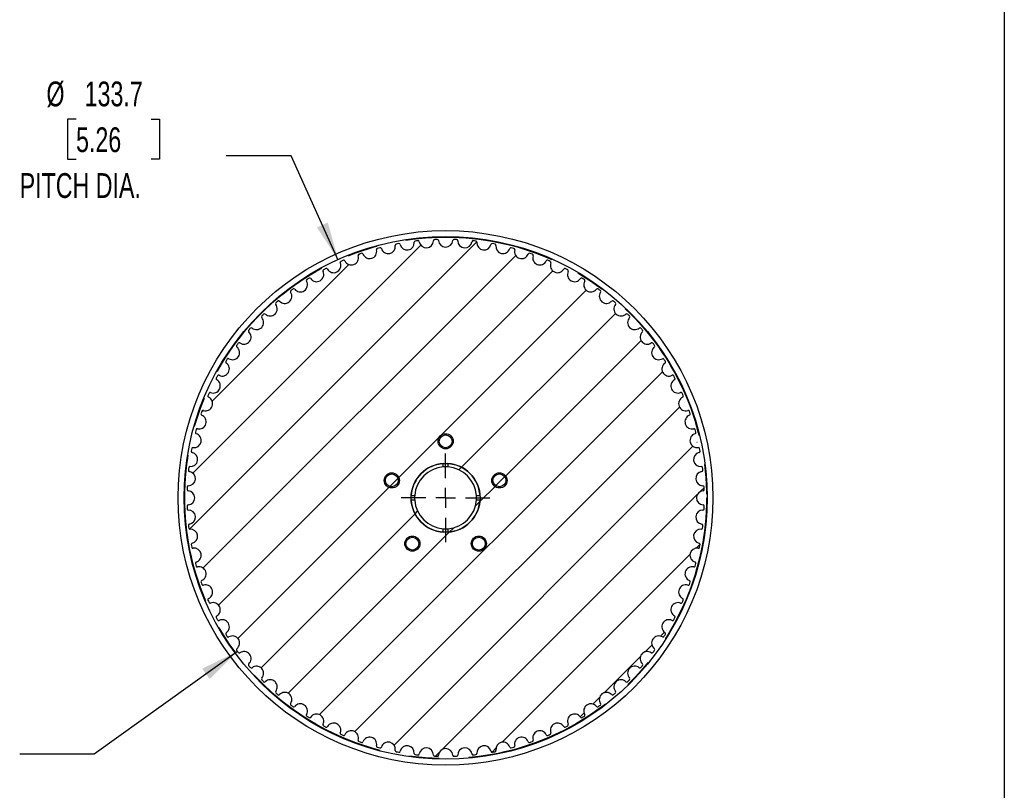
# Model space of a CAD drawing. Header units: millimetres. Extents: x 19 to 820, y 19 to 629.
# Tile 4 of 5: x 567 to 819, y 234 to 431. Entities that reach past the tile are written whole.
import ezdxf

# ---------------------------------------------------------------- set-up
doc = ezdxf.new("R2010")
doc.units = ezdxf.units.MM
doc.header["$LTSCALE"] = 3
doc.linetypes.add('CENTERX2', pattern=[20.32, 12.7, -2.54, 2.54, -2.54])
doc.layers.add('CENTER', color=40, linetype='CENTERX2')
doc.layers.add('HATCH', color=6, linetype='Continuous')
doc.layers.add('DIMENSIONS', color=140, linetype='Continuous', lineweight=25)
doc.layers.add('TEXT', color=140, linetype='Continuous', lineweight=25)
doc.styles.add('SLDTEXTSTYLE0', font='TXT', dxfattribs={"width": 0.7})
doc.dimstyles.new('SLDDIMSTYLE0', dxfattribs={"dimtxt": 6.474023, "dimasz": 9.906, "dimexe": 0, "dimexo": 0.0625, "dimgap": 1.618506, "dimtad": 0, "dimtih": 1, "dimtoh": 1, "dimrnd": 1e-09, "dimzin": 12, "dimdsep": 46, "dimtxsty": 'SLDTEXTSTYLE0', "dimsah": 1, "dimcen": 0, "dimadec": 0, "dimazin": 3, "dimtfac": 1, "dimtofl": 0, "dimtmove": 0, "dimatfit": 3, "dimfxl": 0, "dimfrac": 2, "dimtolj": 1, "dimtzin": 12, "dimarcsym": 0})
doc.dimstyles.new('SLDDIMSTYLE6', dxfattribs={"dimtxt": 0.18, "dimasz": 9.906, "dimexe": 0, "dimexo": 0.0625, "dimgap": 0, "dimtad": 0, "dimtih": 1, "dimtoh": 1, "dimdec": 0, "dimrnd": 1e-09, "dimzin": 0, "dimdsep": 46, "dimtxsty": 'Standard', "dimsah": 1, "dimcen": 0.09, "dimadec": 0, "dimazin": 0, "dimtfac": 9.906, "dimtdec": 0, "dimtofl": 0, "dimtmove": 0, "dimatfit": 3, "dimfxl": 0, "dimfrac": 2, "dimtolj": 1, "dimtzin": 0, "dimarcsym": 0})

# ---------------------------------------------------------------- blocks, each defined once
blk = doc.blocks.new('_D')
at = {"layer": 'DIMENSIONS'}
for p, q in [((581.35, 405.66), (579.18, 405.66)), ((579.18, 405.66), (579.18, 395.37)), ((600.59, 405.66), (602.76, 405.66)), ((602.76, 405.66), (602.76, 395.37)), ((636.46, 396.26), (619.79, 396.26)), ((648.53, 369.51), (636.46, 396.26)), ((579.18, 395.37), (581.35, 395.37)), ((602.76, 395.37), (600.59, 395.37))]:
    blk.add_line(p, q, dxfattribs=at)
blk.add_solid([(648.53, 369.51), (645.84, 379.17), (643.07, 377.91)], dxfattribs=at)
at = {"layer": 'DIMENSIONS', "char_height": 6.35, "attachment_point": 1, "style": 'SLDTEXTSTYLE0'}
for s, insert in [('%%c', (573.77, 415.29)), ('133.7', (583.55, 415.29)), ('5.26', (581.35, 403.55)), ('PITCH DIA.', (566.91, 391.81))]:
    blk.add_mtext(s, dxfattribs=dict(at, insert=insert))
blk = doc.blocks.new('SW_CENTERMARKSYMBOL_1')
at = {"layer": 'CENTER', "color": 0}
for p, q in [((0, 5.08), (0, 11.37)), ((0, 0), (0, 2.54)), ((-5.08, 0), (-11.37, 0)), ((0, 0), (-2.54, 0)), ((0, 0), (0, -2.54)), ((0, 0), (2.54, 0)), ((5.08, 0), (11.37, 0)), ((0, -5.08), (0, -11.37))]:
    blk.add_line(p, q, dxfattribs=at)

msp = doc.modelspace()

# ---------------------------------------------------------------- hatches: boundary and pattern name
at = {"layer": 'HATCH'}
h = msp.add_hatch(dxfattribs=at)
h.set_pattern_fill('ANSI31', color=256, scale=3, style=0)
edge = h.paths.add_edge_path(flags=0)
edge.add_arc((676.022, 308.585), 66.275, 87.55203, 88.16226)
edge.add_arc((678.138, 374.526), 0.3, 88.16226, 176.37784)
edge.add_arc((676.022, 374.66), 1.82, 183.62216, 356.37784, ccw=False)
edge.add_arc((673.906, 374.526), 0.3, 3.62216, 91.83774)
edge.add_arc((676.022, 308.585), 66.275, 91.83774, 92.44797)
edge.add_arc((673.204, 374.499), 0.3, 92.44797, 180.66356)
edge.add_arc((671.084, 374.475), 1.82, -172.09213, 0.66356, ccw=False)
edge.add_arc((668.984, 374.183), 0.3, 7.90787, 96.12346)
edge.add_arc((676.022, 308.585), 66.275, 96.12346, 96.73368)
edge.add_arc((668.286, 374.105), 0.3, 96.73368, 184.94927)
edge.add_arc((666.174, 373.922), 1.82, -167.80641, 4.94927, ccw=False)
edge.add_arc((664.102, 373.474), 0.3, 12.19359, 100.40917)
edge.add_arc((676.022, 308.585), 66.275, 100.40917, 101.0194)
edge.add_arc((663.411, 373.343), 0.3, 101.0194, 189.23498)
edge.add_arc((661.319, 373.003), 1.82, -163.5207, 9.23498, ccw=False)
edge.add_arc((659.286, 372.402), 0.3, 16.4793, 104.69489)
edge.add_arc((676.022, 308.585), 66.275, 104.69489, 105.30511)
edge.add_arc((658.607, 372.22), 0.3, 105.30511, 193.5207)
edge.add_arc((656.546, 371.724), 1.82, -159.23498, 13.5207, ccw=False)
edge.add_arc((654.564, 370.973), 0.3, 20.76502, 108.9806)
edge.add_arc((676.022, 308.585), 66.275, 108.9806, 109.59083)
edge.add_arc((653.9, 370.74), 0.3, 109.59083, 197.80641)
edge.add_arc((651.882, 370.092), 1.82, -154.94927, 17.80641, ccw=False)
edge.add_arc((649.961, 369.195), 0.3, 25.05073, 113.26632)
edge.add_arc((676.022, 308.585), 66.275, 113.26632, 113.87654)
edge.add_arc((649.317, 368.914), 0.3, 113.87654, 202.09213)
edge.add_arc((647.353, 368.116), 1.82, -150.66356, 22.09213, ccw=False)
edge.add_arc((645.505, 367.078), 0.3, 29.33644, 117.55203)
edge.add_arc((676.022, 308.585), 66.275, 117.55203, 118.16226)
edge.add_arc((644.884, 366.749), 0.3, 118.16226, 206.37784)
edge.add_arc((642.984, 365.807), 1.82, -146.37784, 26.37784, ccw=False)
edge.add_arc((641.219, 364.633), 0.3, 33.62216, 121.83774)
edge.add_arc((676.022, 308.585), 66.275, 121.83774, 122.44797)
edge.add_arc((640.624, 364.26), 0.3, 122.44797, 210.66356)
edge.add_arc((638.8, 363.178), 1.82, -142.09213, 30.66356, ccw=False)
edge.add_arc((637.128, 361.876), 0.3, 37.90787, 126.12346)
edge.add_arc((676.022, 308.585), 66.275, 126.12346, 126.73368)
edge.add_arc((636.562, 361.459), 0.3, 126.73368, 214.94927)
edge.add_arc((634.825, 360.244), 1.82, -137.80641, 34.94927, ccw=False)
edge.add_arc((633.254, 358.82), 0.3, 42.19359, 130.40917)
edge.add_arc((676.022, 308.585), 66.275, 130.40917, 131.0194)
edge.add_arc((632.721, 358.362), 0.3, 131.0194, 219.23498)
edge.add_arc((631.079, 357.021), 1.82, -133.5207, 39.23498, ccw=False)
edge.add_arc((629.62, 355.484), 0.3, 46.4793, 134.69489)
edge.add_arc((676.022, 308.585), 66.275, 134.69489, 135.30511)
edge.add_arc((629.123, 354.987), 0.3, 135.30511, 223.5207)
edge.add_arc((627.585, 353.527), 1.82, -129.23498, 43.5207, ccw=False)
edge.add_arc((626.245, 351.885), 0.3, 50.76502, 138.9806)
edge.add_arc((676.022, 308.585), 66.275, 138.9806, 139.59083)
edge.add_arc((625.786, 351.352), 0.3, 139.59083, 227.80641)
edge.add_arc((624.362, 349.782), 1.82, -124.94927, 47.80641, ccw=False)
edge.add_arc((623.148, 348.044), 0.3, 55.05073, 143.26632)
edge.add_arc((676.022, 308.585), 66.275, 143.26632, 143.87654)
edge.add_arc((622.731, 347.479), 0.3, 143.87654, 232.09213)
edge.add_arc((621.428, 345.806), 1.82, -120.66356, 52.09213, ccw=False)
edge.add_arc((620.347, 343.982), 0.3, 59.33644, 147.55203)
edge.add_arc((676.022, 308.585), 66.275, 147.55203, 148.16226)
edge.add_arc((619.973, 343.388), 0.3, 148.16226, 236.37784)
edge.add_arc((618.799, 341.622), 1.82, -116.37784, 56.37784, ccw=False)
edge.add_arc((617.857, 339.723), 0.3, 63.62216, 151.83774)
edge.add_arc((676.022, 308.585), 66.275, 151.83774, 152.44797)
edge.add_arc((617.529, 339.102), 0.3, 152.44797, 240.66356)
edge.add_arc((616.49, 337.254), 1.82, -112.09213, 60.66356, ccw=False)
edge.add_arc((615.693, 335.289), 0.3, 67.90787, 156.12346)
edge.add_arc((676.022, 308.585), 66.275, 156.12346, 156.73368)
edge.add_arc((615.412, 334.645), 0.3, 156.73368, 244.94927)
edge.add_arc((614.514, 332.725), 1.82, -107.80641, 64.94927, ccw=False)
edge.add_arc((613.866, 330.706), 0.3, 72.19359, 160.40917)
edge.add_arc((676.022, 308.585), 66.275, 160.40917, 161.0194)
edge.add_arc((613.634, 330.043), 0.3, 161.0194, 249.23498)
edge.add_arc((612.882, 328.061), 1.82, -103.5207, 69.23498, ccw=False)
edge.add_arc((612.387, 325.999), 0.3, 76.4793, 164.69489)
edge.add_arc((676.022, 308.585), 66.275, 164.69489, 165.30511)
edge.add_arc((612.205, 325.321), 0.3, 165.30511, 253.5207)
edge.add_arc((611.603, 323.288), 1.82, -99.23498, 73.5207, ccw=False)
edge.add_arc((611.263, 321.195), 0.3, 80.76502, 168.9806)
edge.add_arc((676.022, 308.585), 66.275, 168.9806, 169.59083)
edge.add_arc((611.133, 320.505), 0.3, 169.59083, 257.80641)
edge.add_arc((610.685, 318.433), 1.82, -94.94927, 77.80641, ccw=False)
edge.add_arc((610.502, 316.321), 0.3, 85.05073, 173.26632)
edge.add_arc((676.022, 308.585), 66.275, 173.26632, 173.87654)
edge.add_arc((610.423, 315.622), 0.3, 173.87654, 262.09213)
edge.add_arc((610.132, 313.522), 1.82, -90.66356, 82.09213, ccw=False)
edge.add_arc((610.107, 311.403), 0.3, 89.33644, 177.55203)
edge.add_arc((676.022, 308.585), 66.275, 177.55203, 178.16226)
edge.add_arc((610.081, 310.7), 0.3, 178.16226, 266.37784)
edge.add_arc((609.947, 308.585), 1.82, -86.37784, 86.37784, ccw=False)
edge.add_arc((610.081, 306.469), 0.3, 93.62216, 181.83774)
edge.add_arc((676.022, 308.585), 66.275, 181.83774, 182.44797)
edge.add_arc((610.107, 305.767), 0.3, 182.44797, 270.66356)
edge.add_arc((610.132, 303.647), 1.82, -82.09213, 90.66356, ccw=False)
edge.add_arc((610.423, 301.547), 0.3, 97.90787, 186.12346)
edge.add_arc((676.022, 308.585), 66.275, 186.12346, 186.73368)
edge.add_arc((610.502, 300.849), 0.3, 186.73368, 274.94927)
edge.add_arc((610.685, 298.737), 1.82, -77.80641, 94.94927, ccw=False)
edge.add_arc((611.133, 296.665), 0.3, 102.19359, 190.40917)
edge.add_arc((676.022, 308.585), 66.275, 190.40917, 191.0194)
edge.add_arc((611.263, 295.974), 0.3, 191.0194, 279.23498)
edge.add_arc((611.603, 293.882), 1.82, -73.5207, 99.23498, ccw=False)
edge.add_arc((612.205, 291.849), 0.3, 106.4793, 194.69489)
edge.add_arc((676.022, 308.585), 66.275, 194.69489, 195.30511)
edge.add_arc((612.387, 291.17), 0.3, 195.30511, 283.5207)
edge.add_arc((612.882, 289.109), 1.82, -69.23498, 103.5207, ccw=False)
edge.add_arc((613.634, 287.126), 0.3, 110.76502, 198.9806)
edge.add_arc((676.022, 308.585), 66.275, 198.9806, 199.59083)
edge.add_arc((613.866, 286.463), 0.3, 199.59083, 287.80641)
edge.add_arc((614.514, 284.445), 1.82, -64.94927, 107.80641, ccw=False)
edge.add_arc((615.412, 282.524), 0.3, 115.05073, 203.26632)
edge.add_arc((676.022, 308.585), 66.275, 203.26632, 203.87654)
edge.add_arc((615.693, 281.88), 0.3, 203.87654, 292.09213)
edge.add_arc((616.49, 279.916), 1.82, -60.66356, 112.09213, ccw=False)
edge.add_arc((617.529, 278.068), 0.3, 119.33644, 207.55203)
edge.add_arc((676.022, 308.585), 66.275, 207.55203, 208.16226)
edge.add_arc((617.857, 277.446), 0.3, 208.16226, 296.37784)
edge.add_arc((618.799, 275.547), 1.82, -56.37784, 116.37784, ccw=False)
edge.add_arc((619.973, 273.782), 0.3, 123.62216, 211.83774)
edge.add_arc((676.022, 308.585), 66.275, 211.83774, 212.44797)
edge.add_arc((620.347, 273.187), 0.3, 212.44797, 300.66356)
edge.add_arc((621.428, 271.363), 1.82, -52.09213, 120.66356, ccw=False)
edge.add_arc((622.731, 269.691), 0.3, 127.90787, 216.12346)
edge.add_arc((676.022, 308.585), 66.275, 216.12346, 216.73368)
edge.add_arc((623.148, 269.125), 0.3, 216.73368, 304.94927)
edge.add_arc((624.362, 267.388), 1.82, -47.80641, 124.94927, ccw=False)
edge.add_arc((625.786, 265.817), 0.3, 132.19359, 220.40917)
edge.add_arc((676.022, 308.585), 66.275, 220.40917, 221.0194)
edge.add_arc((626.245, 265.284), 0.3, 221.0194, 309.23498)
edge.add_arc((627.585, 263.642), 1.82, -43.5207, 129.23498, ccw=False)
edge.add_arc((629.123, 262.182), 0.3, 136.4793, 224.69489)
edge.add_arc((676.022, 308.585), 66.275, 224.69489, 225.30511)
edge.add_arc((629.62, 261.686), 0.3, 225.30511, 313.5207)
edge.add_arc((631.079, 260.148), 1.82, -39.23498, 133.5207, ccw=False)
edge.add_arc((632.721, 258.807), 0.3, 140.76502, 228.9806)
edge.add_arc((676.022, 308.585), 66.275, 228.9806, 229.59083)
edge.add_arc((633.254, 258.349), 0.3, 229.59083, 317.80641)
edge.add_arc((634.825, 256.925), 1.82, -34.94927, 137.80641, ccw=False)
edge.add_arc((636.562, 255.711), 0.3, 145.05073, 233.26632)
edge.add_arc((676.022, 308.585), 66.275, 233.26632, 233.87654)
edge.add_arc((637.128, 255.293), 0.3, 233.87654, 322.09213)
edge.add_arc((638.8, 253.991), 1.82, -30.66356, 142.09213, ccw=False)
edge.add_arc((640.624, 252.91), 0.3, 149.33644, 237.55203)
edge.add_arc((676.022, 308.585), 66.275, 237.55203, 238.16226)
edge.add_arc((641.219, 252.536), 0.3, 238.16226, 326.37784)
edge.add_arc((642.984, 251.362), 1.82, -26.37784, 146.37784, ccw=False)
edge.add_arc((644.884, 250.42), 0.3, 153.62216, 241.83774)
edge.add_arc((676.022, 308.585), 66.275, 241.83774, 242.44797)
edge.add_arc((645.505, 250.092), 0.3, 242.44797, 330.66356)
edge.add_arc((647.353, 249.053), 1.82, -22.09213, 150.66356, ccw=False)
edge.add_arc((649.317, 248.256), 0.3, 157.90787, 246.12346)
edge.add_arc((676.022, 308.585), 66.275, 246.12346, 246.73368)
edge.add_arc((649.961, 247.975), 0.3, 246.73368, 334.94927)
edge.add_arc((651.882, 247.077), 1.82, -17.80641, 154.94927, ccw=False)
edge.add_arc((653.9, 246.429), 0.3, 162.19359, 250.40917)
edge.add_arc((676.022, 308.585), 66.275, 250.40917, 251.0194)
edge.add_arc((654.564, 246.197), 0.3, 251.0194, 339.23498)
edge.add_arc((656.546, 245.445), 1.82, -13.5207, 159.23498, ccw=False)
edge.add_arc((658.607, 244.95), 0.3, 166.4793, 254.69489)
edge.add_arc((676.022, 308.585), 66.275, 254.69489, 255.30511)
edge.add_arc((659.286, 244.768), 0.3, 255.30511, 343.5207)
edge.add_arc((661.319, 244.166), 1.82, -9.23498, 163.5207, ccw=False)
edge.add_arc((663.411, 243.826), 0.3, 170.76502, 258.9806)
edge.add_arc((676.022, 308.585), 66.275, 258.9806, 259.59083)
edge.add_arc((664.102, 243.695), 0.3, 259.59083, 347.80641)
edge.add_arc((666.174, 243.248), 1.82, -4.94927, 167.80641, ccw=False)
edge.add_arc((668.286, 243.065), 0.3, 175.05073, 263.26632)
edge.add_arc((676.022, 308.585), 66.275, 263.26632, 263.87654)
edge.add_arc((668.984, 242.986), 0.3, 263.87654, 352.09213)
edge.add_arc((671.084, 242.694), 1.82, -0.66356, 172.09213, ccw=False)
edge.add_arc((673.204, 242.67), 0.3, 179.33644, 267.55203)
edge.add_arc((676.022, 308.585), 66.275, 267.55203, 268.16226)
edge.add_arc((673.906, 242.644), 0.3, 268.16226, 356.37784)
edge.add_arc((676.022, 242.51), 1.82, 3.62216, 176.37784, ccw=False)
edge.add_arc((678.138, 242.644), 0.3, 183.62216, 271.83774)
edge.add_arc((676.022, 308.585), 66.275, 271.83774, 272.44797)
edge.add_arc((678.84, 242.67), 0.3, 272.44797, 360.66356)
edge.add_arc((680.96, 242.694), 1.82, 7.90787, 180.66356, ccw=False)
edge.add_arc((683.059, 242.986), 0.3, 187.90787, 276.12346)
edge.add_arc((676.022, 308.585), 66.275, 276.12346, 276.73368)
edge.add_arc((683.758, 243.065), 0.3, 276.73368, 364.94927)
edge.add_arc((685.87, 243.248), 1.82, 12.19359, 184.94927, ccw=False)
edge.add_arc((687.942, 243.695), 0.3, 192.19359, 280.40917)
edge.add_arc((676.022, 308.585), 66.275, 280.40917, 281.0194)
edge.add_arc((688.632, 243.826), 0.3, 281.0194, 369.23498)
edge.add_arc((690.725, 244.166), 1.82, 16.4793, 189.23498, ccw=False)
edge.add_arc((692.758, 244.768), 0.3, 196.4793, 284.69489)
edge.add_arc((676.022, 308.585), 66.275, 284.69489, 285.30511)
edge.add_arc((693.437, 244.95), 0.3, 285.30511, 373.5207)
edge.add_arc((695.498, 245.445), 1.82, 20.76502, 193.5207, ccw=False)
edge.add_arc((697.48, 246.197), 0.3, 200.76502, 288.9806)
edge.add_arc((676.022, 308.585), 66.275, 288.9806, 289.59083)
edge.add_arc((698.143, 246.429), 0.3, 289.59083, 377.80641)
edge.add_arc((700.162, 247.077), 1.82, 25.05073, 197.80641, ccw=False)
edge.add_arc((702.082, 247.975), 0.3, 205.05073, 293.26632)
edge.add_arc((676.022, 308.585), 66.275, 293.26632, 293.87654)
edge.add_arc((702.726, 248.256), 0.3, 293.87654, 382.09213)
edge.add_arc((704.691, 249.053), 1.82, 29.33644, 202.09213, ccw=False)
edge.add_arc((706.539, 250.092), 0.3, 209.33644, 297.55203)
edge.add_arc((676.022, 308.585), 66.275, 297.55203, 298.16226)
edge.add_arc((707.16, 250.42), 0.3, 298.16226, 386.37784)
edge.add_arc((709.059, 251.362), 1.82, 33.62216, 206.37784, ccw=False)
edge.add_arc((710.825, 252.536), 0.3, 213.62216, 301.83774)
edge.add_arc((676.022, 308.585), 66.275, 301.83774, 302.44797)
edge.add_arc((711.42, 252.91), 0.3, 302.44797, 390.66356)
edge.add_arc((713.243, 253.991), 1.82, 37.90787, 210.66356, ccw=False)
edge.add_arc((714.916, 255.293), 0.3, 217.90787, 306.12346)
edge.add_arc((676.022, 308.585), 66.275, 306.12346, 306.73368)
edge.add_arc((715.481, 255.711), 0.3, 306.73368, 394.94927)
edge.add_arc((717.219, 256.925), 1.82, 42.19359, 214.94927, ccw=False)
edge.add_arc((718.79, 258.349), 0.3, 222.19359, 310.40917)
edge.add_arc((676.022, 308.585), 66.275, 310.40917, 311.0194)
edge.add_arc((719.322, 258.807), 0.3, 311.0194, 399.23498)
edge.add_arc((720.964, 260.148), 1.82, 46.4793, 219.23498, ccw=False)
edge.add_arc((722.424, 261.686), 0.3, 226.4793, 314.69489)
edge.add_arc((676.022, 308.585), 66.275, 314.69489, 315.30511)
edge.add_arc((722.921, 262.182), 0.3, 315.30511, 403.5207)
edge.add_arc((724.458, 263.642), 1.82, 50.76502, 223.5207, ccw=False)
edge.add_arc((725.799, 265.284), 0.3, 230.76502, 318.9806)
edge.add_arc((676.022, 308.585), 66.275, 318.9806, 319.59083)
edge.add_arc((726.257, 265.817), 0.3, 319.59083, 407.80641)
edge.add_arc((727.681, 267.388), 1.82, 55.05073, 227.80641, ccw=False)
edge.add_arc((728.896, 269.125), 0.3, 235.05073, 323.26632)
edge.add_arc((676.022, 308.585), 66.275, 323.26632, 323.87654)
edge.add_arc((729.313, 269.691), 0.3, 323.87654, 412.09213)
edge.add_arc((730.616, 271.363), 1.82, 59.33644, 232.09213, ccw=False)
edge.add_arc((731.697, 273.187), 0.3, 239.33644, 327.55203)
edge.add_arc((676.022, 308.585), 66.275, 327.55203, 328.16226)
edge.add_arc((732.071, 273.782), 0.3, 328.16226, 416.37784)
edge.add_arc((733.244, 275.547), 1.82, 63.62216, 236.37784, ccw=False)
edge.add_arc((734.186, 277.446), 0.3, 243.62216, 331.83774)
edge.add_arc((676.022, 308.585), 66.275, 331.83774, 332.44797)
edge.add_arc((734.515, 278.068), 0.3, 332.44797, 420.66356)
edge.add_arc((735.553, 279.916), 1.82, 67.90787, 240.66356, ccw=False)
edge.add_arc((736.351, 281.88), 0.3, 247.90787, 336.12346)
edge.add_arc((676.022, 308.585), 66.275, 336.12346, 336.73368)
edge.add_arc((736.632, 282.524), 0.3, 336.73368, 424.94927)
edge.add_arc((737.529, 284.445), 1.82, 72.19359, 244.94927, ccw=False)
edge.add_arc((738.178, 286.463), 0.3, 252.19359, 340.40917)
edge.add_arc((676.022, 308.585), 66.275, 340.40917, 341.0194)
edge.add_arc((738.41, 287.126), 0.3, 341.0194, 429.23498)
edge.add_arc((739.161, 289.109), 1.82, 76.4793, 249.23498, ccw=False)
edge.add_arc((739.657, 291.17), 0.3, 256.4793, 344.69489)
edge.add_arc((676.022, 308.585), 66.275, 344.69489, 345.30511)
edge.add_arc((739.839, 291.849), 0.3, 345.30511, 433.5207)
edge.add_arc((740.44, 293.882), 1.82, 80.76502, 253.5207, ccw=False)
edge.add_arc((740.78, 295.974), 0.3, 260.76502, 348.9806)
edge.add_arc((676.022, 308.585), 66.275, 348.9806, 349.59083)
edge.add_arc((740.911, 296.665), 0.3, 349.59083, 437.80641)
edge.add_arc((741.359, 298.737), 1.82, 85.05073, 257.80641, ccw=False)
edge.add_arc((741.542, 300.849), 0.3, 265.05073, 353.26632)
edge.add_arc((676.022, 308.585), 66.275, 353.26632, 353.87654)
edge.add_arc((741.62, 301.547), 0.3, 353.87654, 442.09213)
edge.add_arc((741.912, 303.647), 1.82, 89.33644, 262.09213, ccw=False)
edge.add_arc((741.937, 305.767), 0.3, 269.33644, 357.55203)
edge.add_arc((676.022, 308.585), 66.275, 357.55203, 358.16226)
edge.add_arc((741.963, 306.469), 0.3, 358.16226, 446.37784)
edge.add_arc((742.097, 308.585), 1.82, 93.62216, 266.37784, ccw=False)
edge.add_arc((741.963, 310.7), 0.3, 273.62216, 361.83774)
edge.add_arc((676.022, 308.585), 66.275, 1.83774, 2.44797)
edge.add_arc((741.937, 311.403), 0.3, 2.44797, 90.66356)
edge.add_arc((741.912, 313.522), 1.82, 97.90787, 270.66356, ccw=False)
edge.add_arc((741.62, 315.622), 0.3, 277.90787, 366.12346)
edge.add_arc((676.022, 308.585), 66.275, 6.12346, 6.73368)
edge.add_arc((741.542, 316.321), 0.3, 6.73368, 94.94927)
edge.add_arc((741.359, 318.433), 1.82, 102.19359, 274.94927, ccw=False)
edge.add_arc((740.911, 320.505), 0.3, 282.19359, 370.40917)
edge.add_arc((676.022, 308.585), 66.275, 10.40917, 11.0194)
edge.add_arc((740.78, 321.195), 0.3, 11.0194, 99.23498)
edge.add_arc((740.44, 323.288), 1.82, 106.4793, 279.23498, ccw=False)
edge.add_arc((739.839, 325.321), 0.3, 286.4793, 374.69489)
edge.add_arc((676.022, 308.585), 66.275, 14.69489, 15.30511)
edge.add_arc((739.657, 325.999), 0.3, 15.30511, 103.5207)
edge.add_arc((739.161, 328.061), 1.82, 110.76502, 283.5207, ccw=False)
edge.add_arc((738.41, 330.043), 0.3, 290.76502, 378.9806)
edge.add_arc((676.022, 308.585), 66.275, 18.9806, 19.59083)
edge.add_arc((738.178, 330.706), 0.3, 19.59083, 107.80641)
edge.add_arc((737.529, 332.725), 1.82, 115.05073, 287.80641, ccw=False)
edge.add_arc((736.632, 334.645), 0.3, 295.05073, 383.26632)
edge.add_arc((676.022, 308.585), 66.275, 23.26632, 23.87654)
edge.add_arc((736.351, 335.289), 0.3, 23.87654, 112.09213)
edge.add_arc((735.553, 337.254), 1.82, 119.33644, 292.09213, ccw=False)
edge.add_arc((734.515, 339.102), 0.3, 299.33644, 387.55203)
edge.add_arc((676.022, 308.585), 66.275, 27.55203, 28.16226)
edge.add_arc((734.186, 339.723), 0.3, 28.16226, 116.37784)
edge.add_arc((733.244, 341.622), 1.82, 123.62216, 296.37784, ccw=False)
edge.add_arc((732.071, 343.388), 0.3, 303.62216, 391.83774)
edge.add_arc((676.022, 308.585), 66.275, 31.83774, 32.44797)
edge.add_arc((731.697, 343.982), 0.3, 32.44797, 120.66356)
edge.add_arc((730.616, 345.806), 1.82, 127.90787, 300.66356, ccw=False)
edge.add_arc((729.313, 347.479), 0.3, 307.90787, 396.12346)
edge.add_arc((676.022, 308.585), 66.275, 36.12346, 36.73368)
edge.add_arc((728.896, 348.044), 0.3, 36.73368, 124.94927)
edge.add_arc((727.681, 349.782), 1.82, 132.19359, 304.94927, ccw=False)
edge.add_arc((726.257, 351.352), 0.3, 312.19359, 400.40917)
edge.add_arc((676.022, 308.585), 66.275, 40.40917, 41.0194)
edge.add_arc((725.799, 351.885), 0.3, 41.0194, 129.23498)
edge.add_arc((724.458, 353.527), 1.82, 136.4793, 309.23498, ccw=False)
edge.add_arc((722.921, 354.987), 0.3, 316.4793, 404.69489)
edge.add_arc((676.022, 308.585), 66.275, 44.69489, 45.30511)
edge.add_arc((722.424, 355.484), 0.3, 45.30511, 133.5207)
edge.add_arc((720.964, 357.021), 1.82, 140.76502, 313.5207, ccw=False)
edge.add_arc((719.322, 358.362), 0.3, 320.76502, 408.9806)
edge.add_arc((676.022, 308.585), 66.275, 48.9806, 49.59083)
edge.add_arc((718.79, 358.82), 0.3, 49.59083, 137.80641)
edge.add_arc((717.219, 360.244), 1.82, 145.05073, 317.80641, ccw=False)
edge.add_arc((715.481, 361.459), 0.3, 325.05073, 413.26632)
edge.add_arc((676.022, 308.585), 66.275, 53.26632, 53.87654)
edge.add_arc((714.916, 361.876), 0.3, 53.87654, 142.09213)
edge.add_arc((713.243, 363.178), 1.82, 149.33644, 322.09213, ccw=False)
edge.add_arc((711.42, 364.26), 0.3, 329.33644, 417.55203)
edge.add_arc((676.022, 308.585), 66.275, 57.55203, 58.16226)
edge.add_arc((710.825, 364.633), 0.3, 58.16226, 146.37784)
edge.add_arc((709.059, 365.807), 1.82, 153.62216, 326.37784, ccw=False)
edge.add_arc((707.16, 366.749), 0.3, 333.62216, 421.83774)
edge.add_arc((676.022, 308.585), 66.275, 61.83774, 62.44797)
edge.add_arc((706.539, 367.078), 0.3, 62.44797, 150.66356)
edge.add_arc((704.691, 368.116), 1.82, 157.90787, 330.66356, ccw=False)
edge.add_arc((702.726, 368.914), 0.3, 337.90787, 426.12346)
edge.add_arc((676.022, 308.585), 66.275, 66.12346, 66.73368)
edge.add_arc((702.082, 369.195), 0.3, 66.73368, 154.94927)
edge.add_arc((700.162, 370.092), 1.82, 162.19359, 334.94927, ccw=False)
edge.add_arc((698.143, 370.74), 0.3, 342.19359, 430.40917)
edge.add_arc((676.022, 308.585), 66.275, 70.40917, 71.0194)
edge.add_arc((697.48, 370.973), 0.3, 71.0194, 159.23498)
edge.add_arc((695.498, 371.724), 1.82, 166.4793, 339.23498, ccw=False)
edge.add_arc((693.437, 372.22), 0.3, 346.4793, 434.69489)
edge.add_arc((676.022, 308.585), 66.275, 74.69489, 75.30511)
edge.add_arc((692.758, 372.402), 0.3, 75.30511, 163.5207)
edge.add_arc((690.725, 373.003), 1.82, 170.76502, 343.5207, ccw=False)
edge.add_arc((688.632, 373.343), 0.3, 350.76502, 438.9806)
edge.add_arc((676.022, 308.585), 66.275, 78.9806, 79.59083)
edge.add_arc((687.942, 373.474), 0.3, 79.59083, 167.80641)
edge.add_arc((685.87, 373.922), 1.82, 175.05073, 347.80641, ccw=False)
edge.add_arc((683.758, 374.105), 0.3, 355.05073, 443.26632)
edge.add_arc((676.022, 308.585), 66.275, 83.26632, 83.87654)
edge.add_arc((683.059, 374.183), 0.3, 83.87654, 172.09213)
edge.add_arc((680.96, 374.475), 1.82, 179.33644, 352.09213, ccw=False)
edge.add_arc((678.84, 374.499), 0.3, 359.33644, 447.55203)
edge = h.paths.add_edge_path(flags=0)
edge.add_arc((676.022, 323.085), 1.65, 0, 360)
edge = h.paths.add_edge_path(flags=0)
edge.add_arc((684.545, 296.854), 1.65, 0, 360)
edge = h.paths.add_edge_path(flags=0)
edge.add_arc((662.232, 313.065), 1.65, 0, 360)
edge = h.paths.add_edge_path(flags=0)
edge.add_arc((667.499, 296.854), 1.65, 0, 360)
edge = h.paths.add_edge_path(flags=0)
edge.add_arc((689.812, 313.065), 1.65, 0, 360)
edge = h.paths.add_edge_path(flags=0)
edge.add_arc((676.022, 308.585), 8.833, 0, 360)
h = msp.add_hatch(dxfattribs=at)
h.set_pattern_fill('ANSI31', color=256, scale=3, style=0)
edge = h.paths.add_edge_path(flags=0)
edge.add_arc((676.022, 323.085), 1.946, 0, 360)
h = msp.add_hatch(dxfattribs=at)
h.set_pattern_fill('ANSI31', color=256, scale=3, style=0)
edge = h.paths.add_edge_path(flags=0)
edge.add_arc((676.022, 308.585), 8.833, 93.89496, 176.10504)
edge.add_line((667.209, 309.185), (668.107, 309.185))
edge.add_arc((676.022, 308.585), 7.938, 94.33515, 175.66485, ccw=False)
edge.add_line((675.422, 316.499), (675.422, 317.397))
h = msp.add_hatch(dxfattribs=at)
h.set_pattern_fill('ANSI31', color=256, scale=3, style=0)
edge = h.paths.add_edge_path(flags=0)
edge.add_arc((676.022, 308.585), 7.938, 4.33515, 85.66485, ccw=False)
edge.add_line((683.937, 309.185), (684.834, 309.185))
edge.add_arc((676.022, 308.585), 8.833, 3.89496, 86.10504)
edge.add_line((676.622, 317.397), (676.622, 316.499))
h = msp.add_hatch(dxfattribs=at)
h.set_pattern_fill('ANSI31', color=256, scale=3, style=0)
edge = h.paths.add_edge_path(flags=0)
edge.add_arc((662.232, 313.065), 1.946, 0, 360)
h = msp.add_hatch(dxfattribs=at)
h.set_pattern_fill('ANSI31', color=256, scale=3, style=0)
edge = h.paths.add_edge_path(flags=0)
edge.add_arc((689.812, 313.065), 1.946, 0, 360)
h = msp.add_hatch(dxfattribs=at)
h.set_pattern_fill('ANSI31', color=256, scale=3, style=0)
edge = h.paths.add_edge_path(flags=0)
edge.add_arc((676.022, 308.585), 7.938, 184.33515, 265.66485, ccw=False)
edge.add_line((668.107, 307.985), (667.209, 307.985))
edge.add_arc((676.022, 308.585), 8.833, 183.89496, 266.10504)
edge.add_line((675.422, 299.772), (675.422, 300.67))
h = msp.add_hatch(dxfattribs=at)
h.set_pattern_fill('ANSI31', color=256, scale=3, style=0)
edge = h.paths.add_edge_path(flags=0)
edge.add_arc((676.022, 308.585), 8.833, 273.89496, 356.10504)
edge.add_line((684.834, 307.985), (683.937, 307.985))
edge.add_arc((676.022, 308.585), 7.938, 274.33515, 355.66485, ccw=False)
edge.add_line((676.622, 300.67), (676.622, 299.772))
h = msp.add_hatch(dxfattribs=at)
h.set_pattern_fill('ANSI31', color=256, scale=3, style=0)
edge = h.paths.add_edge_path(flags=0)
edge.add_arc((667.499, 296.854), 1.946, 0, 360)
h = msp.add_hatch(dxfattribs=at)
h.set_pattern_fill('ANSI31', color=256, scale=3, style=0)
edge = h.paths.add_edge_path(flags=0)
edge.add_arc((684.545, 296.854), 1.946, 0, 360)

# ---------------------------------------------------------------- linework, layer by layer
for p, q in [((675.422, 316.499), (675.422, 317.397)), ((676.622, 317.397), (676.622, 316.499)), ((667.209, 309.185), (668.107, 309.185)), ((668.107, 307.985), (667.209, 307.985)), ((683.937, 309.185), (684.834, 309.185)), ((684.834, 307.985), (683.937, 307.985)), ((675.422, 299.772), (675.422, 300.67)), ((676.622, 300.67), (676.622, 299.772))]:
    msp.add_line(p, q)
for centre, radius in [((676.022, 308.585), 68.5), ((676.022, 308.585), 67), ((676.022, 323.085), 1.946), ((676.022, 323.085), 1.65), ((676.022, 308.585), 8.833), ((662.232, 313.065), 1.946), ((662.232, 313.065), 1.65), ((689.812, 313.065), 1.946), ((689.812, 313.065), 1.65), ((667.499, 296.854), 1.946), ((667.499, 296.854), 1.65), ((684.545, 296.854), 1.946), ((684.545, 296.854), 1.65)]:
    msp.add_circle(centre, radius)
for centre, radius, start, end in [((663.411, 373.343), 0.3, 101.0194, 189.23498), ((676.022, 308.585), 66.275, 100.40917, 101.0194), ((664.102, 373.474), 0.3, 12.19359, 100.40917), ((666.174, 373.922), 1.82, 192.19359, 4.94927), ((668.286, 374.105), 0.3, 96.73368, 184.94927), ((676.022, 308.585), 66.275, 96.12346, 96.73368), ((668.984, 374.183), 0.3, 7.90787, 96.12346), ((671.084, 374.475), 1.82, 187.90787, 0.66356), ((673.204, 374.499), 0.3, 92.44797, 180.66356), ((676.022, 308.585), 66.275, 91.83774, 92.44797), ((673.906, 374.526), 0.3, 3.62216, 91.83774), ((676.022, 374.66), 1.82, 183.62216, 356.37784), ((678.138, 374.526), 0.3, 88.16226, 176.37784), ((676.022, 308.585), 66.275, 87.55203, 88.16226), ((678.84, 374.499), 0.3, 359.33644, 87.55203), ((680.96, 374.475), 1.82, 179.33644, 352.09213), ((683.059, 374.183), 0.3, 83.87654, 172.09213), ((676.022, 308.585), 66.275, 83.26632, 83.87654), ((683.758, 374.105), 0.3, 355.05073, 83.26632), ((685.87, 373.922), 1.82, 175.05073, 347.80641), ((687.942, 373.474), 0.3, 79.59083, 167.80641), ((676.022, 308.585), 66.275, 78.9806, 79.59083), ((688.632, 373.343), 0.3, 350.76502, 78.9806), ((653.9, 370.74), 0.3, 109.59083, 197.80641), ((676.022, 308.585), 66.275, 108.9806, 109.59083), ((654.564, 370.973), 0.3, 20.76502, 108.9806), ((656.546, 371.724), 1.82, 200.76502, 13.5207), ((658.607, 372.22), 0.3, 105.30511, 193.5207), ((676.022, 308.585), 66.275, 104.69489, 105.30511), ((659.286, 372.402), 0.3, 16.4793, 104.69489), ((661.319, 373.003), 1.82, 196.4793, 9.23498), ((690.725, 373.003), 1.82, 170.76502, 343.5207), ((692.758, 372.402), 0.3, 75.30511, 163.5207), ((676.022, 308.585), 66.275, 74.69489, 75.30511), ((693.437, 372.22), 0.3, 346.4793, 74.69489), ((695.498, 371.724), 1.82, 166.4793, 339.23498), ((697.48, 370.973), 0.3, 71.0194, 159.23498), ((676.022, 308.585), 66.275, 70.40917, 71.0194), ((698.143, 370.74), 0.3, 342.19359, 70.40917), ((647.353, 368.116), 1.82, 209.33644, 22.09213), ((649.317, 368.914), 0.3, 113.87654, 202.09213), ((676.022, 308.585), 66.275, 113.26632, 113.87654), ((649.961, 369.195), 0.3, 25.05073, 113.26632), ((651.882, 370.092), 1.82, 205.05073, 17.80641), ((700.162, 370.092), 1.82, 162.19359, 334.94927), ((702.082, 369.195), 0.3, 66.73368, 154.94927), ((676.022, 308.585), 66.275, 66.12346, 66.73368), ((702.726, 368.914), 0.3, 337.90787, 66.12346), ((704.691, 368.116), 1.82, 157.90787, 330.66356), ((642.984, 365.807), 1.82, 213.62216, 26.37784), ((644.884, 366.749), 0.3, 118.16226, 206.37784), ((676.022, 308.585), 66.275, 117.55203, 118.16226), ((645.505, 367.078), 0.3, 29.33644, 117.55203), ((706.539, 367.078), 0.3, 62.44797, 150.66356), ((676.022, 308.585), 66.275, 61.83774, 62.44797), ((709.059, 365.807), 1.82, 153.62216, 326.37784), ((707.16, 366.749), 0.3, 333.62216, 61.83774), ((638.8, 363.178), 1.82, 217.90787, 30.66356), ((640.624, 364.26), 0.3, 122.44797, 210.66356), ((676.022, 308.585), 66.275, 121.83774, 122.44797), ((641.219, 364.633), 0.3, 33.62216, 121.83774), ((710.825, 364.633), 0.3, 58.16226, 146.37784), ((676.022, 308.585), 66.275, 57.55203, 58.16226), ((713.243, 363.178), 1.82, 149.33644, 322.09213), ((711.42, 364.26), 0.3, 329.33644, 57.55203), ((634.825, 360.244), 1.82, 222.19359, 34.94927), ((636.562, 361.459), 0.3, 126.73368, 214.94927), ((676.022, 308.585), 66.275, 126.12346, 126.73368), ((637.128, 361.876), 0.3, 37.90787, 126.12346), ((714.916, 361.876), 0.3, 53.87654, 142.09213), ((676.022, 308.585), 66.275, 53.26632, 53.87654), ((717.219, 360.244), 1.82, 145.05073, 317.80641), ((715.481, 361.459), 0.3, 325.05073, 53.26632), ((632.721, 358.362), 0.3, 131.0194, 219.23498), ((676.022, 308.585), 66.275, 130.40917, 131.0194), ((633.254, 358.82), 0.3, 42.19359, 130.40917), ((718.79, 358.82), 0.3, 49.59083, 137.80641), ((676.022, 308.585), 66.275, 48.9806, 49.59083), ((719.322, 358.362), 0.3, 320.76502, 48.9806), ((676.022, 308.585), 66.275, 134.69489, 135.30511), ((629.62, 355.484), 0.3, 46.4793, 134.69489), ((631.079, 357.021), 1.82, 226.4793, 39.23498), ((720.964, 357.021), 1.82, 140.76502, 313.5207), ((722.424, 355.484), 0.3, 45.30511, 133.5207), ((676.022, 308.585), 66.275, 44.69489, 45.30511), ((627.585, 353.527), 1.82, 230.76502, 43.5207), ((629.123, 354.987), 0.3, 135.30511, 223.5207), ((724.458, 353.527), 1.82, 136.4793, 309.23498), ((722.921, 354.987), 0.3, 316.4793, 44.69489), ((624.362, 349.782), 1.82, 235.05073, 47.80641), ((625.786, 351.352), 0.3, 139.59083, 227.80641), ((676.022, 308.585), 66.275, 138.9806, 139.59083), ((626.245, 351.885), 0.3, 50.76502, 138.9806), ((725.799, 351.885), 0.3, 41.0194, 129.23498), ((727.681, 349.782), 1.82, 132.19359, 304.94927), ((676.022, 308.585), 66.275, 40.40917, 41.0194), ((726.257, 351.352), 0.3, 312.19359, 40.40917), ((676.022, 308.585), 66.275, 143.26632, 143.87654), ((623.148, 348.044), 0.3, 55.05073, 143.26632), ((728.896, 348.044), 0.3, 36.73368, 124.94927), ((676.022, 308.585), 66.275, 36.12346, 36.73368), ((621.428, 345.806), 1.82, 239.33644, 52.09213), ((622.731, 347.479), 0.3, 143.87654, 232.09213), ((730.616, 345.806), 1.82, 127.90787, 300.66356), ((729.313, 347.479), 0.3, 307.90787, 36.12346), ((618.799, 341.622), 1.82, 243.62216, 56.37784), ((619.973, 343.388), 0.3, 148.16226, 236.37784), ((676.022, 308.585), 66.275, 147.55203, 148.16226), ((620.347, 343.982), 0.3, 59.33644, 147.55203), ((733.244, 341.622), 1.82, 123.62216, 296.37784), ((731.697, 343.982), 0.3, 32.44797, 120.66356), ((676.022, 308.585), 66.275, 31.83774, 32.44797), ((732.071, 343.388), 0.3, 303.62216, 31.83774), ((616.49, 337.254), 1.82, 247.90787, 60.66356), ((617.529, 339.102), 0.3, 152.44797, 240.66356), ((676.022, 308.585), 66.275, 151.83774, 152.44797), ((617.857, 339.723), 0.3, 63.62216, 151.83774), ((735.553, 337.254), 1.82, 119.33644, 292.09213), ((734.186, 339.723), 0.3, 28.16226, 116.37784), ((676.022, 308.585), 66.275, 27.55203, 28.16226), ((734.515, 339.102), 0.3, 299.33644, 27.55203), ((615.693, 335.289), 0.3, 67.90787, 156.12346), ((736.351, 335.289), 0.3, 23.87654, 112.09213), ((614.514, 332.725), 1.82, 252.19359, 64.94927), ((615.412, 334.645), 0.3, 156.73368, 244.94927), ((676.022, 308.585), 66.275, 156.12346, 156.73368), ((737.529, 332.725), 1.82, 115.05073, 287.80641), ((676.022, 308.585), 66.275, 23.26632, 23.87654), ((736.632, 334.645), 0.3, 295.05073, 23.26632), ((676.022, 308.585), 66.275, 160.40917, 161.0194), ((613.866, 330.706), 0.3, 72.19359, 160.40917), ((738.178, 330.706), 0.3, 19.59083, 107.80641), ((676.022, 308.585), 66.275, 18.9806, 19.59083), ((612.882, 328.061), 1.82, 256.4793, 69.23498), ((613.634, 330.043), 0.3, 161.0194, 249.23498), ((739.161, 328.061), 1.82, 110.76502, 283.5207), ((738.41, 330.043), 0.3, 290.76502, 18.9806), ((612.205, 325.321), 0.3, 165.30511, 253.5207), ((676.022, 308.585), 66.275, 164.69489, 165.30511), ((612.387, 325.999), 0.3, 76.4793, 164.69489), ((739.657, 325.999), 0.3, 15.30511, 103.5207), ((739.839, 325.321), 0.3, 286.4793, 14.69489), ((676.022, 308.585), 66.275, 14.69489, 15.30511), ((611.603, 323.288), 1.82, 260.76502, 73.5207), ((740.44, 323.288), 1.82, 106.4793, 279.23498), ((611.133, 320.505), 0.3, 169.59083, 257.80641), ((676.022, 308.585), 66.275, 168.9806, 169.59083), ((611.263, 321.195), 0.3, 80.76502, 168.9806), ((740.78, 321.195), 0.3, 11.0194, 99.23498), ((740.911, 320.505), 0.3, 282.19359, 10.40917), ((676.022, 308.585), 66.275, 10.40917, 11.0194), ((610.685, 318.433), 1.82, 265.05073, 77.80641), ((741.359, 318.433), 1.82, 102.19359, 274.94927), ((610.132, 313.522), 1.82, 269.33644, 82.09213), ((610.423, 315.622), 0.3, 173.87654, 262.09213), ((676.022, 308.585), 66.275, 173.26632, 173.87654), ((610.502, 316.321), 0.3, 85.05073, 173.26632), ((676.022, 308.585), 8.833, 93.89496, 176.10504), ((676.022, 308.585), 7.938, 94.33515, 175.66485), ((676.022, 308.585), 7.938, 85.66485, 94.33515), ((676.022, 308.585), 8.833, 3.89496, 86.10504), ((676.022, 308.585), 7.938, 4.33515, 85.66485), ((741.912, 313.522), 1.82, 97.90787, 270.66356), ((741.542, 316.321), 0.3, 6.73368, 94.94927), ((741.62, 315.622), 0.3, 277.90787, 6.12346), ((676.022, 308.585), 66.275, 6.12346, 6.73368), ((676.022, 308.585), 66.275, 177.55203, 178.16226), ((610.081, 310.7), 0.3, 178.16226, 266.37784), ((610.107, 311.403), 0.3, 89.33644, 177.55203), ((609.947, 308.585), 1.82, 273.62216, 86.37784), ((742.097, 308.585), 1.82, 93.62216, 266.37784), ((741.937, 311.403), 0.3, 2.44797, 90.66356), ((741.963, 310.7), 0.3, 273.62216, 1.83774), ((676.022, 308.585), 66.275, 1.83774, 2.44797), ((676.022, 308.585), 8.833, 183.89496, 266.10504), ((676.022, 308.585), 7.938, 175.66485, 184.33515), ((676.022, 308.585), 7.938, 184.33515, 265.66485), ((676.022, 308.585), 8.833, 273.89496, 356.10504), ((676.022, 308.585), 7.938, 274.33515, 355.66485), ((676.022, 308.585), 7.938, 355.66485, 4.33515), ((610.081, 306.469), 0.3, 93.62216, 181.83774), ((676.022, 308.585), 66.275, 181.83774, 182.44797), ((610.107, 305.767), 0.3, 182.44797, 270.66356), ((610.132, 303.647), 1.82, 277.90787, 90.66356), ((741.912, 303.647), 1.82, 89.33644, 262.09213), ((741.937, 305.767), 0.3, 269.33644, 357.55203), ((741.963, 306.469), 0.3, 358.16226, 86.37784), ((676.022, 308.585), 66.275, 357.55203, 358.16226), ((610.423, 301.547), 0.3, 97.90787, 186.12346), ((676.022, 308.585), 66.275, 186.12346, 186.73368), ((610.502, 300.849), 0.3, 186.73368, 274.94927), ((610.685, 298.737), 1.82, 282.19359, 94.94927), ((676.022, 308.585), 7.938, 265.66485, 274.33515), ((741.359, 298.737), 1.82, 85.05073, 257.80641), ((741.542, 300.849), 0.3, 265.05073, 353.26632), ((741.62, 301.547), 0.3, 353.87654, 82.09213), ((676.022, 308.585), 66.275, 353.26632, 353.87654), ((611.133, 296.665), 0.3, 102.19359, 190.40917), ((676.022, 308.585), 66.275, 190.40917, 191.0194), ((611.263, 295.974), 0.3, 191.0194, 279.23498), ((611.603, 293.882), 1.82, 286.4793, 99.23498), ((740.44, 293.882), 1.82, 80.76502, 253.5207), ((740.78, 295.974), 0.3, 260.76502, 348.9806), ((740.911, 296.665), 0.3, 349.59083, 77.80641), ((676.022, 308.585), 66.275, 348.9806, 349.59083), ((612.205, 291.849), 0.3, 106.4793, 194.69489), ((676.022, 308.585), 66.275, 194.69489, 195.30511), ((612.387, 291.17), 0.3, 195.30511, 283.5207), ((612.882, 289.109), 1.82, 290.76502, 103.5207), ((739.161, 289.109), 1.82, 76.4793, 249.23498), ((739.657, 291.17), 0.3, 256.4793, 344.69489), ((739.839, 291.849), 0.3, 345.30511, 73.5207), ((676.022, 308.585), 66.275, 344.69489, 345.30511), ((613.634, 287.126), 0.3, 110.76502, 198.9806), ((676.022, 308.585), 66.275, 198.9806, 199.59083), ((613.866, 286.463), 0.3, 199.59083, 287.80641), ((614.514, 284.445), 1.82, 295.05073, 107.80641), ((737.529, 284.445), 1.82, 72.19359, 244.94927), ((738.178, 286.463), 0.3, 252.19359, 340.40917), ((676.022, 308.585), 66.275, 340.40917, 341.0194), ((738.41, 287.126), 0.3, 341.0194, 69.23498), ((615.412, 282.524), 0.3, 115.05073, 203.26632), ((736.632, 282.524), 0.3, 336.73368, 64.94927), ((676.022, 308.585), 66.275, 203.26632, 203.87654), ((615.693, 281.88), 0.3, 203.87654, 292.09213), ((616.49, 279.916), 1.82, 299.33644, 112.09213), ((735.553, 279.916), 1.82, 67.90787, 240.66356), ((736.351, 281.88), 0.3, 247.90787, 336.12346), ((676.022, 308.585), 66.275, 336.12346, 336.73368), ((617.529, 278.068), 0.3, 119.33644, 207.55203), ((676.022, 308.585), 66.275, 207.55203, 208.16226), ((676.022, 308.585), 66.275, 331.83774, 332.44797), ((734.515, 278.068), 0.3, 332.44797, 60.66356), ((617.857, 277.446), 0.3, 208.16226, 296.37784), ((618.799, 275.547), 1.82, 303.62216, 116.37784), ((733.244, 275.547), 1.82, 63.62216, 236.37784), ((734.186, 277.446), 0.3, 243.62216, 331.83774), ((619.973, 273.782), 0.3, 123.62216, 211.83774), ((676.022, 308.585), 66.275, 211.83774, 212.44797), ((620.347, 273.187), 0.3, 212.44797, 300.66356), ((621.428, 271.363), 1.82, 307.90787, 120.66356), ((730.616, 271.363), 1.82, 59.33644, 232.09213), ((731.697, 273.187), 0.3, 239.33644, 327.55203), ((676.022, 308.585), 66.275, 327.55203, 328.16226), ((732.071, 273.782), 0.3, 328.16226, 56.37784), ((622.731, 269.691), 0.3, 127.90787, 216.12346), ((729.313, 269.691), 0.3, 323.87654, 52.09213), ((676.022, 308.585), 66.275, 216.12346, 216.73368), ((623.148, 269.125), 0.3, 216.73368, 304.94927), ((624.362, 267.388), 1.82, 312.19359, 124.94927), ((727.681, 267.388), 1.82, 55.05073, 227.80641), ((728.896, 269.125), 0.3, 235.05073, 323.26632), ((676.022, 308.585), 66.275, 323.26632, 323.87654), ((625.786, 265.817), 0.3, 132.19359, 220.40917), ((676.022, 308.585), 66.275, 220.40917, 221.0194), ((626.245, 265.284), 0.3, 221.0194, 309.23498), ((627.585, 263.642), 1.82, 316.4793, 129.23498), ((724.458, 263.642), 1.82, 50.76502, 223.5207), ((725.799, 265.284), 0.3, 230.76502, 318.9806), ((676.022, 308.585), 66.275, 318.9806, 319.59083), ((726.257, 265.817), 0.3, 319.59083, 47.80641), ((629.123, 262.182), 0.3, 136.4793, 224.69489), ((722.921, 262.182), 0.3, 315.30511, 43.5207), ((676.022, 308.585), 66.275, 224.69489, 225.30511), ((629.62, 261.686), 0.3, 225.30511, 313.5207), ((631.079, 260.148), 1.82, 320.76502, 133.5207), ((720.964, 260.148), 1.82, 46.4793, 219.23498), ((722.424, 261.686), 0.3, 226.4793, 314.69489), ((676.022, 308.585), 66.275, 314.69489, 315.30511), ((632.721, 258.807), 0.3, 140.76502, 228.9806), ((676.022, 308.585), 66.275, 228.9806, 229.59083), ((633.254, 258.349), 0.3, 229.59083, 317.80641), ((634.825, 256.925), 1.82, 325.05073, 137.80641), ((717.219, 256.925), 1.82, 42.19359, 214.94927), ((718.79, 258.349), 0.3, 222.19359, 310.40917), ((676.022, 308.585), 66.275, 310.40917, 311.0194), ((719.322, 258.807), 0.3, 311.0194, 39.23498), ((636.562, 255.711), 0.3, 145.05073, 233.26632), ((676.022, 308.585), 66.275, 233.26632, 233.87654), ((637.128, 255.293), 0.3, 233.87654, 322.09213), ((638.8, 253.991), 1.82, 329.33644, 142.09213), ((713.243, 253.991), 1.82, 37.90787, 210.66356), ((714.916, 255.293), 0.3, 217.90787, 306.12346), ((676.022, 308.585), 66.275, 306.12346, 306.73368), ((715.481, 255.711), 0.3, 306.73368, 34.94927), ((640.624, 252.91), 0.3, 149.33644, 237.55203), ((676.022, 308.585), 66.275, 237.55203, 238.16226), ((641.219, 252.536), 0.3, 238.16226, 326.37784), ((642.984, 251.362), 1.82, 333.62216, 146.37784), ((709.059, 251.362), 1.82, 33.62216, 206.37784), ((710.825, 252.536), 0.3, 213.62216, 301.83774), ((676.022, 308.585), 66.275, 301.83774, 302.44797), ((711.42, 252.91), 0.3, 302.44797, 30.66356), ((644.884, 250.42), 0.3, 153.62216, 241.83774), ((676.022, 308.585), 66.275, 241.83774, 242.44797), ((645.505, 250.092), 0.3, 242.44797, 330.66356), ((647.353, 249.053), 1.82, 337.90787, 150.66356), ((704.691, 249.053), 1.82, 29.33644, 202.09213), ((706.539, 250.092), 0.3, 209.33644, 297.55203), ((676.022, 308.585), 66.275, 297.55203, 298.16226), ((707.16, 250.42), 0.3, 298.16226, 26.37784), ((649.317, 248.256), 0.3, 157.90787, 246.12346), ((676.022, 308.585), 66.275, 246.12346, 246.73368), ((649.961, 247.975), 0.3, 246.73368, 334.94927), ((651.882, 247.077), 1.82, 342.19359, 154.94927), ((656.546, 245.445), 1.82, 346.4793, 159.23498), ((695.498, 245.445), 1.82, 20.76502, 193.5207), ((700.162, 247.077), 1.82, 25.05073, 197.80641), ((702.082, 247.975), 0.3, 205.05073, 293.26632), ((676.022, 308.585), 66.275, 293.26632, 293.87654), ((702.726, 248.256), 0.3, 293.87654, 22.09213), ((653.9, 246.429), 0.3, 162.19359, 250.40917), ((676.022, 308.585), 66.275, 250.40917, 251.0194), ((654.564, 246.197), 0.3, 251.0194, 339.23498), ((658.607, 244.95), 0.3, 166.4793, 254.69489), ((659.286, 244.768), 0.3, 255.30511, 343.5207), ((661.319, 244.166), 1.82, 350.76502, 163.5207), ((666.174, 243.248), 1.82, 355.05073, 167.80641), ((685.87, 243.248), 1.82, 12.19359, 184.94927), ((690.725, 244.166), 1.82, 16.4793, 189.23498), ((692.758, 244.768), 0.3, 196.4793, 284.69489), ((693.437, 244.95), 0.3, 285.30511, 13.5207), ((697.48, 246.197), 0.3, 200.76502, 288.9806), ((676.022, 308.585), 66.275, 288.9806, 289.59083), ((698.143, 246.429), 0.3, 289.59083, 17.80641), ((676.022, 308.585), 66.275, 254.69489, 255.30511), ((663.411, 243.826), 0.3, 170.76502, 258.9806), ((676.022, 308.585), 66.275, 258.9806, 259.59083), ((664.102, 243.695), 0.3, 259.59083, 347.80641), ((668.286, 243.065), 0.3, 175.05073, 263.26632), ((676.022, 308.585), 66.275, 263.26632, 263.87654), ((668.984, 242.986), 0.3, 263.87654, 352.09213), ((671.084, 242.694), 1.82, 359.33644, 172.09213), ((673.204, 242.67), 0.3, 179.33644, 267.55203), ((676.022, 308.585), 66.275, 267.55203, 268.16226), ((673.906, 242.644), 0.3, 268.16226, 356.37784), ((676.022, 242.51), 1.82, 3.62216, 176.37784), ((678.138, 242.644), 0.3, 183.62216, 271.83774), ((676.022, 308.585), 66.275, 271.83774, 272.44797), ((678.84, 242.67), 0.3, 272.44797, 0.66356), ((680.96, 242.694), 1.82, 7.90787, 180.66356), ((683.059, 242.986), 0.3, 187.90787, 276.12346), ((676.022, 308.585), 66.275, 276.12346, 276.73368), ((683.758, 243.065), 0.3, 276.73368, 4.94927), ((687.942, 243.695), 0.3, 192.19359, 280.40917), ((676.022, 308.585), 66.275, 280.40917, 281.0194), ((688.632, 243.826), 0.3, 281.0194, 9.23498), ((676.022, 308.585), 66.275, 284.69489, 285.30511)]:
    msp.add_arc(centre, radius, start, end)
at = {"layer": 'CENTER', "linetype": 'CENTERX2'}
msp.add_circle((676.022, 308.585), 66.84, dxfattribs=at)
at = {"layer": 'TEXT'}
msp.add_line((819.15, 628.65), (819.15, 19.05), dxfattribs=at)

# ---------------------------------------------------------------- block references
at = {"layer": 'CENTER'}
msp.add_blockref('SW_CENTERMARKSYMBOL_1', (676.022, 308.585), dxfattribs=at)

# ---------------------------------------------------------------- dimensions: what is measured, and where the dimension line sits
at = {"layer": 'DIMENSIONS'}
dim = msp.add_diameter_dim_2p(p1=(703.514, 247.66), p2=(648.53, 369.509), text='<>\\PPITCH DIA.', dimstyle='SLDDIMSTYLE0', dxfattribs=at)
dim.commit()
dim.dimension.update_dxf_attribs({"geometry": '_D', "text_midpoint": (590.97, 399.601), "dimtype": 163})

# ---------------------------------------------------------------- leaders
at = {"layer": 'TEXT'}
msp.add_leader([(622.685, 269.245), (585.967, 242.893), (566.917, 242.893)], dimstyle='SLDDIMSTYLE6', dxfattribs=at)

doc.saveas('drawing.dxf')
